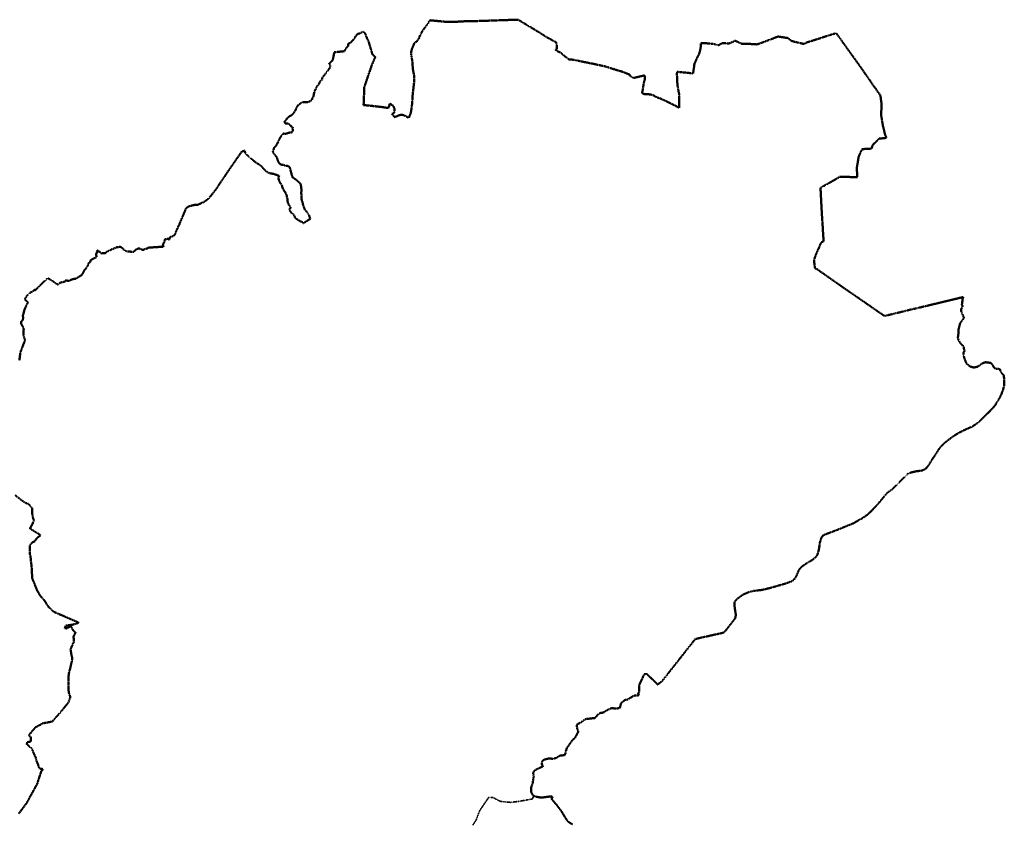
# Model space of a CAD drawing. Extents: x 6414462 to 20492237, y 5756825 to 17376351.
# Tile 127 of 127: x 6493818 to 6509073, y 5812206 to 5824657. Entities that reach past the tile are written whole.
import ezdxf

# ---------------------------------------------------------------- set-up
doc = ezdxf.new("R2010")
doc.units = 0
for name, pattern in [('2324-2024 mdcp$0$DWUKROPK4-3', [3.48, 2, -0.46, 0.05, -0.46, 0.05, -0.46]), ('2324-2024 mdcp$0$KROPK3-2', [2.49, 1.5, -0.47, 0.05, -0.47]), ('Lipnica teren 1$0$HIDDEN2', [0.1875, 0.125, -0.0625])]:
    doc.linetypes.add(name, pattern=pattern)
doc.layers.add('2324-2024 mdcp$0$GESJEW', color=7, linetype='Continuous', lineweight=35)
doc.layers.add('2324-2024 mdcp$0$GESJPO', color=7, linetype='Continuous', lineweight=50)
doc.layers.add('Lipnica teren 1$0$demontaże', color=10, linetype='Continuous')

# ---------------------------------------------------------------- blocks, each defined once
blk = doc.blocks.new('2324-2024 mdcp')
at = {"layer": '2324-2024 mdcp$0$GESJEW', "color": 7, "linetype": '2324-2024 mdcp$0$KROPK3-2', "lineweight": 35}
blk.add_lwpolyline([(6500838, 5812179), (6500888, 5812253), (6500936, 5812383), (6500942, 5812398), (6501021, 5812515), (6501082, 5812604), (6501148, 5812608), (6501222, 5812569), (6501259, 5812549), (6501281, 5812544), (6501330, 5812538), (6501423, 5812531), (6501535, 5812544), (6501662, 5812566), (6501763, 5812584), (6501770, 5812603), (6501772, 5812608), (6501774, 5812616), (6501780, 5812624), (6501787, 5812632), (6501808, 5812620), (6501863, 5812611), (6501895, 5812604), (6501916, 5812606), (6501993, 5812617), (6502021, 5812620), (6502024, 5812620), (6502052, 5812621), (6502059, 5812621), (6502072, 5812617), (6502072, 5812607), (6502065, 5812599), (6502059, 5812584), (6502117, 5812514), (6502129, 5812501), (6502136, 5812493), (6502203, 5812405), (6502230, 5812362), (6502253, 5812324), (6502281, 5812279), (6502293, 5812258), (6502315, 5812231), (6502346, 5812212), (6502384, 5812190)], dxfattribs=at)
at = {"layer": '2324-2024 mdcp$0$GESJPO', "color": 7, "linetype": '2324-2024 mdcp$0$DWUKROPK4-3', "lineweight": 50}
for points in [[(6493801, 5812353), (6493820, 5812379), (6493839, 5812404), (6493859, 5812430), (6493922, 5812515), (6493934, 5812536), (6493941, 5812549), (6493953, 5812571), (6493967, 5812596), (6493970, 5812601), (6494006, 5812666), (6494030, 5812710), (6494052, 5812751), (6494089, 5812816), (6494113, 5812894), (6494152, 5813011), (6494176, 5813037), (6494176, 5813046), (6494123, 5813057), (6494102, 5813117), (6494080, 5813172), (6494067, 5813223), (6494042, 5813277), (6494009, 5813361), (6493928, 5813433), (6493935, 5813465), (6493991, 5813469), (6493991, 5813542), (6493962, 5813561), (6493967, 5813580), (6493990, 5813608), (6494055, 5813684), (6494064, 5813695), (6494179, 5813756), (6494187, 5813758), (6494322, 5813782), (6494326, 5813788), (6494450, 5813927), (6494454, 5813931), (6494467, 5813948), (6494479, 5813962), (6494489, 5813975), (6494492, 5813978), (6494499, 5813987), (6494508, 5813998), (6494511, 5814002), (6494521, 5814014), (6494545, 5814043), (6494564, 5814067), (6494568, 5814071), (6494575, 5814080), (6494603, 5814163), (6494600, 5814170), (6494580, 5814226), (6494577, 5814254), (6494574, 5814282), (6494574, 5814284), (6494574, 5814286), (6494574, 5814303), (6494574, 5814322), (6494574, 5814341), (6494573, 5814360), (6494574, 5814381), (6494574, 5814403), (6494575, 5814424), (6494576, 5814492), (6494584, 5814558), (6494595, 5814586), (6494597, 5814592), (6494602, 5814612), (6494607, 5814633), (6494611, 5814654), (6494616, 5814675), (6494621, 5814696), (6494628, 5814728), (6494631, 5814770), (6494620, 5814815), (6494606, 5814902), (6494631, 5814962), (6494660, 5815026), (6494652, 5815098), (6494682, 5815160), (6494650, 5815193), (6494612, 5815254), (6494609, 5815259), (6494539, 5815226), (6494519, 5815232), (6494526, 5815253), (6494532, 5815270), (6494633, 5815283), (6494682, 5815296), (6494733, 5815315), (6494579, 5815382), (6494529, 5815405), (6494429, 5815447), (6494347, 5815483), (6494271, 5815554), (6494263, 5815562), (6494199, 5815662), (6494183, 5815680), (6494138, 5815730), (6494089, 5815813), (6494088, 5815815), (6494011, 5816008), (6494010, 5816034), (6494007, 5816143), (6494002, 5816188), (6494001, 5816195), (6493998, 5816225), (6493997, 5816241), (6493994, 5816257), (6493985, 5816345), (6493974, 5816388), (6493974, 5816392), (6493974, 5816399), (6493975, 5816423), (6493975, 5816471), (6493978, 5816516), (6493995, 5816540), (6494017, 5816560), (6494029, 5816566), (6494045, 5816570), (6494055, 5816584), (6494090, 5816629), (6494139, 5816667), (6494133, 5816676), (6494066, 5816718), (6493977, 5816774), (6493991, 5816798), (6494008, 5816828), (6494021, 5816856), (6494028, 5816882), (6494035, 5816896), (6494040, 5816920), (6494029, 5816920), (6494027, 5816932), (6494009, 5817016), (6494012, 5817089), (6493953, 5817155), (6493897, 5817176), (6493843, 5817215), (6493831, 5817223), (6493749, 5817290)], [(6493813, 5819376), (6493829, 5819504), (6493871, 5819614), (6493901, 5819693), (6493884, 5819744), (6493878, 5819770), (6493880, 5819863), (6493875, 5819885), (6493845, 5819939), (6493837, 5819976), (6493863, 5820002), (6493872, 5820039), (6493868, 5820073), (6493896, 5820174), (6493945, 5820278), (6493899, 5820321), (6493894, 5820325), (6493937, 5820388), (6493971, 5820420), (6494041, 5820464), (6494052, 5820473), (6494061, 5820466), (6494080, 5820488), (6494127, 5820534), (6494140, 5820547), (6494197, 5820601), (6494232, 5820632), (6494252, 5820651), (6494255, 5820653), (6494321, 5820612), (6494352, 5820592), (6494370, 5820577), (6494397, 5820559), (6494405, 5820556), (6494411, 5820555), (6494415, 5820556), (6494437, 5820577), (6494469, 5820589), (6494481, 5820588), (6494514, 5820598), (6494522, 5820609), (6494530, 5820615), (6494547, 5820618), (6494570, 5820610), (6494584, 5820612), (6494590, 5820614), (6494634, 5820636), (6494684, 5820644), (6494690, 5820645), (6494698, 5820649), (6494763, 5820692), (6494769, 5820693), (6494783, 5820705), (6494803, 5820744), (6494827, 5820784), (6494836, 5820790), (6494843, 5820803), (6494852, 5820818), (6494872, 5820840), (6494875, 5820846), (6494877, 5820865), (6494887, 5820879), (6494893, 5820895), (6494908, 5820902), (6494914, 5820909), (6494918, 5820932), (6494967, 5820957), (6494992, 5820972), (6495004, 5820976), (6495008, 5820978), (6495010, 5820982), (6495008, 5820991), (6495003, 5821013), (6495000, 5821026), (6495007, 5821037), (6495012, 5821041), (6495015, 5821048), (6495010, 5821063), (6495017, 5821076), (6495025, 5821080), (6495030, 5821077), (6495041, 5821068), (6495067, 5821055), (6495079, 5821040), (6495084, 5821037), (6495089, 5821037), (6495106, 5821039), (6495120, 5821042), (6495140, 5821040), (6495145, 5821041), (6495162, 5821058), (6495179, 5821069), (6495258, 5821104), (6495321, 5821131), (6495335, 5821132), (6495351, 5821135), (6495364, 5821138), (6495374, 5821138), (6495407, 5821124), (6495415, 5821104), (6495439, 5821093), (6495467, 5821072), (6495479, 5821067), (6495483, 5821064), (6495497, 5821067), (6495506, 5821064), (6495520, 5821065), (6495534, 5821064), (6495541, 5821060), (6495547, 5821059), (6495556, 5821060), (6495566, 5821057), (6495580, 5821061), (6495591, 5821065), (6495601, 5821078), (6495622, 5821097), (6495636, 5821104), (6495656, 5821112), (6495662, 5821114), (6495682, 5821109), (6495698, 5821102), (6495715, 5821091), (6495741, 5821089), (6495744, 5821097), (6495764, 5821104), (6495775, 5821107), (6495791, 5821112), (6495797, 5821115), (6495811, 5821125), (6495813, 5821125), (6495893, 5821131), (6495963, 5821135), (6496045, 5821140), (6496045, 5821142), (6496037, 5821161), (6496037, 5821166), (6496045, 5821189), (6496064, 5821219), (6496064, 5821225), (6496059, 5821239), (6496070, 5821256), (6496076, 5821257), (6496085, 5821254), (6496108, 5821264), (6496116, 5821263), (6496120, 5821255), (6496130, 5821252), (6496136, 5821256), (6496142, 5821267), (6496147, 5821287), (6496160, 5821293), (6496193, 5821304), (6496218, 5821321), (6496243, 5821377), (6496281, 5821464), (6496282, 5821463), (6496322, 5821558), (6496343, 5821608), (6496363, 5821657), (6496383, 5821704), (6496388, 5821719), (6496395, 5821732), (6496413, 5821750), (6496429, 5821760), (6496448, 5821769), (6496471, 5821774), (6496526, 5821787), (6496579, 5821790), (6496654, 5821825), (6496684, 5821840), (6496749, 5821889), (6496791, 5821942), (6496869, 5822042), (6496937, 5822147), (6496986, 5822218), (6497000, 5822238), (6497027, 5822279), (6497061, 5822330), (6497262, 5822619), (6497266, 5822615), (6497278, 5822621), (6497283, 5822619), (6497292, 5822625), (6497303, 5822630), (6497314, 5822588), (6497404, 5822503), (6497469, 5822451), (6497544, 5822402), (6497572, 5822379), (6497587, 5822358), (6497599, 5822344), (6497628, 5822317), (6497673, 5822285), (6497692, 5822278), (6497716, 5822273), (6497742, 5822271), (6497789, 5822256), (6497818, 5822244), (6497839, 5822236), (6497826, 5822209), (6497832, 5822177), (6497842, 5822149), (6497856, 5822125), (6497876, 5822101), (6497883, 5822082), (6497889, 5822054), (6497903, 5822030), (6497913, 5822007), (6497932, 5821987), (6497937, 5821971), (6497953, 5821942), (6497961, 5821898), (6497968, 5821881), (6497967, 5821848), (6497975, 5821818), (6497985, 5821797), (6497992, 5821780), (6498014, 5821758), (6498018, 5821743), (6498005, 5821731), (6497997, 5821716), (6498020, 5821673), (6498053, 5821647), (6498079, 5821610), (6498084, 5821588), (6498091, 5821581), (6498110, 5821570), (6498151, 5821541), (6498173, 5821530), (6498184, 5821528), (6498217, 5821506), (6498250, 5821527), (6498276, 5821543), (6498302, 5821561), (6498320, 5821567), (6498318, 5821572), (6498316, 5821580), (6498305, 5821616), (6498302, 5821625), (6498277, 5821669), (6498254, 5821692), (6498235, 5821710), (6498228, 5821739), (6498215, 5821762), (6498210, 5821784), (6498207, 5821789), (6498200, 5821832), (6498191, 5821845), (6498183, 5821896), (6498187, 5821929), (6498177, 5821972), (6498186, 5822012), (6498177, 5822074), (6498173, 5822100), (6498163, 5822122), (6498098, 5822179), (6498048, 5822211), (6498035, 5822246), (6498013, 5822334), (6497998, 5822377), (6497963, 5822393), (6497941, 5822393), (6497928, 5822397), (6497910, 5822407), (6497877, 5822408), (6497841, 5822429), (6497823, 5822462), (6497814, 5822485), (6497809, 5822505), (6497799, 5822527), (6497795, 5822533), (6497740, 5822605), (6497757, 5822668), (6497794, 5822710), (6497809, 5822736), (6497829, 5822780), (6497864, 5822848), (6497909, 5822897), (6497935, 5822887), (6497985, 5822904), (6498022, 5822912), (6498035, 5822911), (6498047, 5822933), (6498051, 5822957), (6498046, 5822965), (6498049, 5822984), (6498038, 5822995), (6498033, 5822999), (6497990, 5823041), (6497967, 5823052), (6497932, 5823049), (6497921, 5823072), (6497949, 5823112), (6497967, 5823132), (6497985, 5823152), (6497994, 5823157), (6498017, 5823169), (6498036, 5823182), (6498060, 5823204), (6498091, 5823254), (6498108, 5823293), (6498126, 5823329), (6498171, 5823362), (6498189, 5823371), (6498195, 5823374), (6498205, 5823379), (6498239, 5823378), (6498269, 5823378), (6498287, 5823383), (6498310, 5823389), (6498328, 5823402), (6498336, 5823407), (6498342, 5823418), (6498350, 5823433), (6498357, 5823449), (6498370, 5823469), (6498374, 5823494), (6498379, 5823520), (6498384, 5823536), (6498396, 5823567), (6498414, 5823604), (6498432, 5823637), (6498446, 5823648), (6498458, 5823667), (6498463, 5823685), (6498474, 5823698), (6498479, 5823708), (6498505, 5823731), (6498504, 5823756), (6498544, 5823804), (6498560, 5823828), (6498564, 5823834), (6498587, 5823861), (6498591, 5823870), (6498595, 5823874), (6498606, 5823886), (6498610, 5823891), (6498616, 5823900), (6498622, 5823910), (6498629, 5823922), (6498630, 5823926), (6498625, 5823953), (6498617, 5823969), (6498623, 5823968), (6498613, 5823980), (6498667, 5824026), (6498693, 5824153), (6498816, 5824165), (6498847, 5824168), (6498861, 5824191), (6498880, 5824222), (6498907, 5824248), (6498909, 5824282), (6498911, 5824285), (6498916, 5824289), (6498921, 5824296), (6498925, 5824293), (6498930, 5824293), (6498949, 5824298), (6498952, 5824309), (6498952, 5824314), (6498952, 5824319), (6498957, 5824317), (6498967, 5824326), (6498976, 5824328), (6498973, 5824331), (6498991, 5824352), (6499002, 5824366), (6499011, 5824374), (6499020, 5824395), (6499025, 5824403), (6499038, 5824423), (6499060, 5824437), (6499075, 5824442), (6499085, 5824441), (6499092, 5824443), (6499110, 5824455), (6499124, 5824468), (6499132, 5824473), (6499159, 5824457), (6499174, 5824434), (6499201, 5824367), (6499229, 5824307), (6499238, 5824269), (6499263, 5824188), (6499282, 5824123), (6499320, 5824085), (6499326, 5824078), (6499312, 5824043), (6499275, 5823957), (6499226, 5823815), (6499163, 5823630), (6499157, 5823614), (6499148, 5823366), (6499146, 5823335), (6499315, 5823317), (6499324, 5823316), (6499427, 5823304), (6499531, 5823288), (6499532, 5823296), (6499541, 5823313), (6499553, 5823357), (6499608, 5823323), (6499628, 5823267), (6499618, 5823214), (6499586, 5823197), (6499627, 5823147), (6499689, 5823173), (6499739, 5823185), (6499779, 5823172), (6499849, 5823136), (6499857, 5823157), (6499871, 5823197), (6499879, 5823218), (6499899, 5823362), (6499907, 5823496), (6499929, 5823689), (6499929, 5823735), (6499928, 5823740), (6499928, 5823796), (6499912, 5823879), (6499908, 5823914), (6499901, 5824016), (6499880, 5824139), (6499896, 5824206), (6499935, 5824300), (6499967, 5824316), (6500005, 5824369), (6500021, 5824414), (6500029, 5824428), (6500055, 5824478), (6500109, 5824552), (6500136, 5824588), (6500147, 5824603), (6500163, 5824631), (6500166, 5824635), (6500173, 5824648), (6500174, 5824648), (6500290, 5824637), (6500373, 5824629), (6500377, 5824629), (6500446, 5824622), (6500492, 5824623), (6500548, 5824623), (6500589, 5824625), (6500647, 5824630), (6500702, 5824632), (6500776, 5824636), (6500894, 5824636), (6500992, 5824639), (6501009, 5824640), (6501117, 5824643), (6501130, 5824644), (6501142, 5824645), (6501161, 5824644), (6501170, 5824645), (6501250, 5824648), (6501314, 5824650), (6501432, 5824654), (6501543, 5824657), (6501560, 5824645), (6501564, 5824643), (6501613, 5824613), (6501669, 5824579), (6501763, 5824523), (6501789, 5824508), (6501832, 5824481), (6501866, 5824462), (6501947, 5824408), (6501988, 5824383), (6502046, 5824352), (6502088, 5824329), (6502128, 5824308), (6502129, 5824306), (6502139, 5824263), (6502138, 5824207), (6502135, 5824200), (6502124, 5824190), (6502125, 5824188), (6502144, 5824169), (6502194, 5824150), (6502217, 5824133), (6502230, 5824118), (6502278, 5824080), (6502327, 5824041), (6502391, 5824037), (6502413, 5824033), (6502418, 5824032), (6502426, 5824030), (6502502, 5824014), (6502604, 5823994), (6502665, 5823981), (6502707, 5823973), (6502745, 5823964), (6502769, 5823959), (6502869, 5823938), (6502882, 5823935), (6502956, 5823912), (6502961, 5823910), (6502985, 5823903), (6502992, 5823900), (6503015, 5823893), (6503026, 5823890), (6503123, 5823860), (6503125, 5823860), (6503126, 5823860), (6503152, 5823853), (6503161, 5823849), (6503173, 5823843), (6503180, 5823840), (6503181, 5823839), (6503200, 5823832), (6503226, 5823822), (6503270, 5823805), (6503265, 5823793), (6503311, 5823765), (6503326, 5823756), (6503334, 5823755), (6503490, 5823792), (6503501, 5823789), (6503505, 5823769), (6503501, 5823727), (6503485, 5823664), (6503471, 5823573), (6503461, 5823520), (6503484, 5823508), (6503516, 5823501), (6503568, 5823501), (6503598, 5823498), (6503640, 5823483), (6503674, 5823463), (6503706, 5823447), (6503738, 5823439), (6503781, 5823420), (6503916, 5823354), (6504029, 5823296), (6504035, 5823293), (6504037, 5823345), (6504034, 5823435), (6504038, 5823487), (6504037, 5823500), (6504036, 5823507), (6504028, 5823537), (6504016, 5823602), (6504013, 5823614), (6504008, 5823666), (6504003, 5823707), (6504003, 5823715), (6504001, 5823828), (6504005, 5823849), (6504011, 5823849), (6504079, 5823842), (6504115, 5823839), (6504136, 5823837), (6504227, 5823827), (6504232, 5823827), (6504251, 5823825), (6504262, 5823898), (6504272, 5823976), (6504280, 5823993), (6504316, 5824069), (6504346, 5824133), (6504364, 5824203), (6504368, 5824222), (6504370, 5824259), (6504370, 5824295), (6504483, 5824290), (6504569, 5824281), (6504644, 5824262), (6504665, 5824274), (6504708, 5824296), (6504798, 5824288), (6504803, 5824287), (6504849, 5824307), (6504902, 5824331), (6504948, 5824310), (6505002, 5824285), (6505036, 5824285), (6505057, 5824284), (6505121, 5824281), (6505225, 5824279), (6505238, 5824273), (6505325, 5824304), (6505435, 5824345), (6505450, 5824350), (6505462, 5824355), (6505567, 5824397), (6505572, 5824396), (6505715, 5824374), (6505783, 5824325), (6505845, 5824310), (6505894, 5824298), (6505958, 5824283), (6505977, 5824285), (6505990, 5824289), (6505992, 5824298), (6506087, 5824328), (6506152, 5824349), (6506183, 5824359), (6506215, 5824369), (6506278, 5824390), (6506339, 5824409), (6506407, 5824430), (6506469, 5824449), (6506509, 5824393), (6506540, 5824351), (6506579, 5824295), (6506624, 5824233), (6506672, 5824165), (6506719, 5824100), (6506742, 5824068), (6506789, 5824003), (6506835, 5823938), (6506874, 5823884), (6506916, 5823822), (6506919, 5823818), (6506972, 5823743), (6507011, 5823685), (6507056, 5823619), (6507081, 5823589), (6507084, 5823583), (6507104, 5823553), (6507149, 5823489), (6507155, 5823472), (6507171, 5823346), (6507169, 5823280), (6507164, 5823176), (6507172, 5823137), (6507174, 5823125), (6507178, 5823095), (6507193, 5823010), (6507215, 5822918), (6507226, 5822874), (6507228, 5822871), (6507247, 5822826), (6507133, 5822814), (6507111, 5822792), (6507034, 5822716), (6507017, 5822660), (6506870, 5822652), (6506817, 5822538), (6506787, 5822355), (6506796, 5822218), (6506677, 5822220), (6506526, 5822223), (6506500, 5822208), (6506471, 5822191), (6506340, 5822117), (6506280, 5822083), (6506275, 5822081), (6506225, 5822052), (6506233, 5821896), (6506238, 5821799), (6506244, 5821687), (6506255, 5821506), (6506262, 5821412), (6506262, 5821399), (6506273, 5821224), (6506235, 5821206), (6506215, 5821157), (6506200, 5821120), (6506196, 5821113), (6506148, 5821003), (6506124, 5820926), (6506140, 5820807), (6506154, 5820799), (6506171, 5820792), (6506544, 5820530), (6506675, 5820440), (6507159, 5820106), (6507216, 5820067), (6507551, 5820148), (6507707, 5820185), (6507712, 5820186), (6507917, 5820235), (6508432, 5820359), (6508436, 5820355), (6508424, 5820323), (6508425, 5820300), (6508419, 5820277), (6508416, 5820243), (6508426, 5820222), (6508421, 5820203), (6508403, 5820173), (6508402, 5820143), (6508410, 5820121), (6508424, 5820096), (6508434, 5820068), (6508450, 5820039), (6508422, 5819999), (6508399, 5819972), (6508387, 5819951), (6508379, 5819919), (6508373, 5819895), (6508366, 5819869), (6508360, 5819838), (6508363, 5819819), (6508362, 5819788), (6508355, 5819749), (6508355, 5819726), (6508360, 5819704), (6508369, 5819682), (6508383, 5819660), (6508400, 5819636), (6508427, 5819607), (6508448, 5819594), (6508444, 5819575), (6508449, 5819554), (6508457, 5819528), (6508441, 5819497), (6508441, 5819470), (6508445, 5819455), (6508445, 5819450), (6508451, 5819426), (6508459, 5819396), (6508472, 5819368), (6508486, 5819331), (6508513, 5819310), (6508529, 5819292), (6508575, 5819273), (6508608, 5819269), (6508650, 5819279), (6508689, 5819297), (6508715, 5819324), (6508744, 5819338), (6508780, 5819350), (6508822, 5819345), (6508864, 5819339), (6508888, 5819312), (6508903, 5819288), (6508916, 5819264), (6508942, 5819247), (6508973, 5819245), (6508992, 5819256), (6509006, 5819235), (6509008, 5819224), (6509024, 5819188), (6509063, 5819150), (6509071, 5819088), (6509073, 5819039), (6509071, 5819003), (6509069, 5818981), (6509053, 5818923), (6509031, 5818865), (6509013, 5818825), (6508988, 5818779), (6508930, 5818681), (6508898, 5818644), (6508849, 5818592), (6508728, 5818474), (6508673, 5818420), (6508631, 5818388), (6508594, 5818365), (6508565, 5818349), (6508548, 5818340), (6508484, 5818314), (6508383, 5818264), (6508331, 5818235), (6508275, 5818197), (6508212, 5818151), (6508146, 5818098), (6508115, 5818068), (6508071, 5818020), (6507952, 5817838), (6507894, 5817745), (6507868, 5817714), (6507849, 5817696), (6507823, 5817682), (6507801, 5817674), (6507774, 5817667), (6507729, 5817663), (6507693, 5817657), (6507631, 5817643), (6507599, 5817631), (6507564, 5817610), (6507350, 5817396), (6507339, 5817385), (6507253, 5817321), (6507131, 5817172), (6507080, 5817116), (6507031, 5817063), (6506956, 5816991), (6506868, 5816930), (6506730, 5816853), (6506456, 5816741), (6506275, 5816674), (6506251, 5816652), (6506234, 5816617), (6506216, 5816556), (6506210, 5816521), (6506200, 5816445), (6506176, 5816365), (6506150, 5816330), (6506106, 5816292), (6505999, 5816228), (6505943, 5816189), (6505934, 5816181), (6505912, 5816160), (6505906, 5816152), (6505885, 5816120), (6505844, 5816024), (6505807, 5815974), (6505777, 5815956), (6505745, 5815943), (6505697, 5815925), (6505449, 5815854), (6505315, 5815822), (6505186, 5815806), (6505113, 5815788), (6505028, 5815752), (6504937, 5815686), (6504895, 5815644), (6504894, 5815568), (6504902, 5815506), (6504910, 5815464), (6504913, 5815424), (6504904, 5815385), (6504905, 5815383), (6504887, 5815362), (6504733, 5815163), (6504285, 5815062), (6503767, 5814405), (6503703, 5814358), (6503518, 5814534), (6503502, 5814515), (6503486, 5814505), (6503480, 5814488), (6503472, 5814468), (6503465, 5814450), (6503447, 5814414), (6503426, 5814375), (6503422, 5814358), (6503417, 5814347), (6503414, 5814256), (6503413, 5814247), (6503414, 5814240), (6503409, 5814229), (6503404, 5814222), (6503401, 5814215), (6503410, 5814189), (6503406, 5814183), (6503389, 5814185), (6503375, 5814187), (6503369, 5814188), (6503360, 5814189), (6503328, 5814179), (6503272, 5814147), (6503267, 5814144), (6503246, 5814129), (6503241, 5814126), (6503215, 5814120), (6503210, 5814119), (6503195, 5814116), (6503184, 5814109), (6503171, 5814098), (6503151, 5814082), (6503144, 5814076), (6503134, 5814061), (6503129, 5814041), (6503114, 5813993), (6503082, 5813988), (6503059, 5813982), (6503009, 5813990), (6503004, 5813989), (6502987, 5813988), (6502979, 5813987), (6502970, 5813984), (6502936, 5813966), (6502902, 5813952), (6502876, 5813930), (6502843, 5813919), (6502814, 5813916), (6502812, 5813915), (6502787, 5813901), (6502767, 5813880), (6502763, 5813875), (6502755, 5813866), (6502745, 5813852), (6502726, 5813837), (6502709, 5813835), (6502661, 5813830), (6502587, 5813822), (6502564, 5813810), (6502524, 5813777), (6502506, 5813768), (6502489, 5813758), (6502485, 5813755), (6502467, 5813746), (6502455, 5813739), (6502453, 5813729), (6502450, 5813709), (6502455, 5813677), (6502472, 5813625), (6502446, 5813574), (6502432, 5813545), (6502424, 5813536), (6502423, 5813534), (6502420, 5813530), (6502380, 5813494), (6502294, 5813371), (6502286, 5813341), (6502274, 5813308), (6502275, 5813298), (6502264, 5813265), (6502247, 5813260), (6502229, 5813260), (6502225, 5813259), (6502206, 5813257), (6502184, 5813253), (6502180, 5813251), (6502140, 5813224), (6502126, 5813218), (6502093, 5813209), (6502088, 5813208), (6502082, 5813206), (6502066, 5813207), (6502023, 5813213), (6502006, 5813209), (6501974, 5813201), (6501972, 5813201), (6501949, 5813193), (6501930, 5813185), (6501926, 5813181), (6501912, 5813159), (6501906, 5813133), (6501905, 5813127), (6501924, 5813087), (6501859, 5813058), (6501833, 5813047), (6501812, 5813034), (6501790, 5813020), (6501776, 5812993), (6501778, 5812990), (6501775, 5812986), (6501775, 5812976), (6501777, 5812952), (6501782, 5812930), (6501778, 5812912), (6501775, 5812901), (6501766, 5812832), (6501741, 5812760), (6501743, 5812695), (6501754, 5812665), (6501766, 5812646), (6501787, 5812632), (6501808, 5812620), (6501863, 5812611), (6501895, 5812604), (6501916, 5812606), (6501993, 5812617), (6502021, 5812620), (6502024, 5812620), (6502052, 5812621), (6502059, 5812621), (6502072, 5812617), (6502072, 5812607), (6502065, 5812599), (6502059, 5812584), (6502117, 5812514), (6502129, 5812501), (6502136, 5812493), (6502203, 5812405), (6502230, 5812362), (6502253, 5812324), (6502281, 5812279), (6502293, 5812258), (6502315, 5812231), (6502346, 5812212), (6502384, 5812190)]]:
    blk.add_lwpolyline(points, dxfattribs=at)
blk = doc.blocks.new('Lipnica teren 1')
at = {"layer": 'Lipnica teren 1$0$demontaże', "linetype": 'Lipnica teren 1$0$HIDDEN2'}
blk.add_blockref('2324-2024 mdcp', (0, 0), dxfattribs=at)

msp = doc.modelspace()

# ---------------------------------------------------------------- block references
msp.add_blockref('Lipnica teren 1', (0, 0))

doc.saveas('drawing.dxf')
